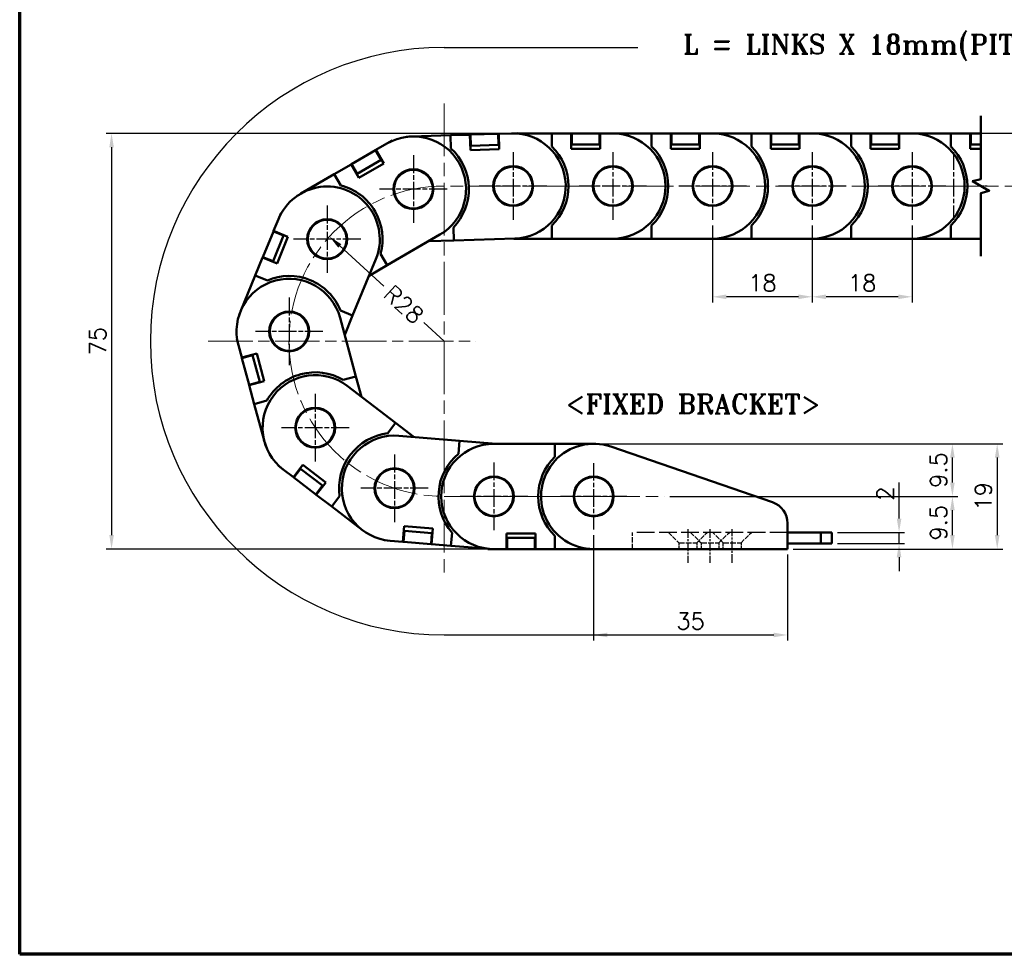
# Model space of a CAD drawing. Header units: millimetres. Extents: x 10 to 410, y 10 to 296.
# Tile 1 of 7: x 10 to 188, y 10 to 179. Entities that reach past the tile are written whole.
import ezdxf

# ---------------------------------------------------------------- set-up
doc = ezdxf.new("R2010")
doc.units = ezdxf.units.MM
doc.linetypes.add('CHAIN', pattern=[0.3543, 0.2362, -0.0295, 0.0591, -0.0295])
doc.linetypes.add('DASHED', pattern=[0.2068, 0.1655, -0.0413])
doc.layers.get('0').update_dxf_attribs({"lineweight": 25})
for name, color, linetype, lineweight in [('경계(ISO)', 7, 'Continuous', 70), ('기호(ISO)', 7, 'Continuous', 25), ('스케치 형상(ISO)', 7, 'Continuous', 25), ('외형선(ISO)', 7, 'Continuous', 50), ('절단선(ISO)', 1, 'Continuous', 50), ('중심 표식(ISO)', 1, 'CHAIN', 25), ('중심선(ISO)', 1, 'CHAIN', 25), ('치수(ISO)', 7, 'Continuous', 25)]:
    doc.layers.add(name, color=color, linetype=linetype, lineweight=lineweight)
doc.styles.add('주 문자 (ISO)', font='tahoma.ttf')
doc.styles.add('한신치수', font='RomanS.shx')
doc.dimstyles.new('한신체인', dxfattribs={"dimtxt": 3, "dimasz": 2.5, "dimexe": 1, "dimexo": 1, "dimgap": 1, "dimtad": 1, "dimrnd": 1e-08, "dimdsep": 46, "dimtxsty": '한신치수', "dimcen": 0.09, "dimdle": 10, "dimclrd": 3, "dimclre": 3, "dimclrt": 3, "dimazin": 2, "dimtfac": 1.1684, "dimtmove": 0, "dimatfit": 3, "dimfxl": 0, "dimtolj": 1, "dimlwd": -1, "dimlwe": -1, "dimarcsym": 0})

# ---------------------------------------------------------------- blocks, each defined once
blk = doc.blocks.new('경계 도면틀')
at = {"layer": '경계(ISO)'}
for p, q in [((10, 10), (10, 287)), ((410, 10), (10, 10))]:
    blk.add_line(p, q, dxfattribs=at)
blk = doc.blocks.new('*D16')
at = {"layer": 'Defpoints', "color": 0, "transparency": 16777216}
for p in [(113.58, 86.63), (148.58, 83.13), (148.58, 67.62)]:
    blk.add_point(p, dxfattribs=at)
at = {"layer": '치수(ISO)', "color": 3, "transparency": 16777216}
for p, q in [((113.58, 85.63), (113.58, 66.62)), ((148.58, 82.13), (148.58, 66.62)), ((116.08, 67.62), (146.08, 67.62))]:
    blk.add_line(p, q, dxfattribs=at)
for points in [[(116.08, 68.04), (116.08, 67.2), (113.58, 67.62)], [(146.08, 68.04), (146.08, 67.2), (148.58, 67.62)]]:
    blk.add_solid(points, dxfattribs=at)
at = {"layer": '치수(ISO)', "color": 3, "transparency": 16777216, "insert": (131.08, 70.12), "char_height": 3, "attachment_point": 5, "style": '한신치수'}
blk.add_mtext('\\A1;35', dxfattribs=at)
blk = doc.blocks.new('*D18')
at = {"layer": 'Defpoints', "color": 0, "transparency": 16777216}
for p in [(153.05, 142.53), (171.05, 142.53), (153.05, 128.64)]:
    blk.add_point(p, dxfattribs=at)
at = {"layer": '치수(ISO)', "color": 3, "transparency": 16777216}
for p, q in [((153.05, 141.53), (153.05, 127.64)), ((171.05, 141.53), (171.05, 127.64)), ((168.55, 128.64), (155.55, 128.64))]:
    blk.add_line(p, q, dxfattribs=at)
for points in [[(155.55, 129.06), (155.55, 128.22), (153.05, 128.64)], [(168.55, 129.06), (168.55, 128.22), (171.05, 128.64)]]:
    blk.add_solid(points, dxfattribs=at)
at = {"layer": '치수(ISO)', "color": 3, "transparency": 16777216, "insert": (162.05, 131.14), "char_height": 3, "attachment_point": 5, "style": '한신치수'}
blk.add_mtext('\\A1;18', dxfattribs=at)
blk = doc.blocks.new('*D19')
at = {"layer": 'Defpoints', "color": 0, "transparency": 16777216}
for p in [(135.05, 142.53), (153.05, 142.53), (135.05, 128.64)]:
    blk.add_point(p, dxfattribs=at)
at = {"layer": '치수(ISO)', "color": 3, "transparency": 16777216}
for p, q in [((135.05, 141.53), (135.05, 127.64)), ((153.05, 141.53), (153.05, 127.64)), ((150.55, 128.64), (137.55, 128.64))]:
    blk.add_line(p, q, dxfattribs=at)
for points in [[(137.55, 129.06), (137.55, 128.22), (135.05, 128.64)], [(150.55, 129.06), (150.55, 128.22), (153.05, 128.64)]]:
    blk.add_solid(points, dxfattribs=at)
at = {"layer": '치수(ISO)', "color": 3, "transparency": 16777216, "insert": (144.05, 131.14), "char_height": 3, "attachment_point": 5, "style": '한신치수'}
blk.add_mtext('\\A1;18', dxfattribs=at)
blk = doc.blocks.new('*D20')
at = {"layer": 'Defpoints', "color": 0, "transparency": 16777216}
for p in [(228.97, 158.13), (26.58, 83.13), (106.58, 83.13)]:
    blk.add_point(p, dxfattribs=at)
at = {"layer": '치수(ISO)', "color": 3, "transparency": 16777216}
for p, q in [((227.97, 158.13), (25.58, 158.13)), ((26.58, 155.63), (26.58, 85.63)), ((105.58, 83.13), (25.58, 83.13))]:
    blk.add_line(p, q, dxfattribs=at)
for points in [[(26.17, 155.63), (27, 155.63), (26.58, 158.13)], [(26.17, 85.63), (27, 85.63), (26.58, 83.13)]]:
    blk.add_solid(points, dxfattribs=at)
at = {"layer": '치수(ISO)', "color": 3, "transparency": 16777216, "insert": (24.08, 120.63), "char_height": 3, "attachment_point": 5, "rotation": 90, "style": '한신치수'}
blk.add_mtext('\\A1;75', dxfattribs=at)
blk = doc.blocks.new('*D21')
at = {"layer": 'Defpoints', "color": 0, "transparency": 16777216}
for p in [(65.91, 139.51), (86.58, 120.63)]:
    blk.add_point(p, dxfattribs=at)
at = {"layer": '치수(ISO)', "color": 3, "transparency": 16777216}
for p, q in [((67.76, 137.83), (75.74, 130.53)), ((86.58, 120.63), (82.91, 123.98))]:
    blk.add_line(p, q, dxfattribs=at)
blk.add_solid([(68.04, 138.13), (67.48, 137.52), (65.91, 139.51)], dxfattribs=at)
at = {"layer": '치수(ISO)', "color": 3, "transparency": 16777216, "insert": (79.33, 127.25), "char_height": 3, "attachment_point": 5, "rotation": 317.5847, "style": '한신치수'}
blk.add_mtext('\\A1;R28', dxfattribs=at)
blk = doc.blocks.new('*D22')
at = {"layer": 'Defpoints', "color": 0, "transparency": 16777216}
for p in [(156.58, 86.13), (156.58, 84.13), (168.71, 84.13)]:
    blk.add_point(p, dxfattribs=at)
at = {"layer": '치수(ISO)', "color": 3, "transparency": 16777216}
for p, q in [((168.71, 88.63), (168.71, 95.13)), ((157.58, 86.13), (169.71, 86.13)), ((168.71, 84.13), (168.71, 86.13)), ((157.58, 84.13), (169.71, 84.13)), ((168.71, 81.63), (168.71, 79.13))]:
    blk.add_line(p, q, dxfattribs=at)
for points in [[(168.29, 88.63), (169.13, 88.63), (168.71, 86.13)], [(168.29, 81.63), (169.13, 81.63), (168.71, 84.13)]]:
    blk.add_solid(points, dxfattribs=at)
at = {"layer": '치수(ISO)', "color": 3, "transparency": 16777216, "insert": (166.21, 93.13), "char_height": 3, "attachment_point": 5, "rotation": 90, "style": '한신치수'}
blk.add_mtext('\\A1;2', dxfattribs=at)
blk = doc.blocks.new('*D23')
at = {"layer": 'Defpoints', "color": 0, "transparency": 16777216}
for p in [(126.35, 92.63), (178.34, 92.63), (148.58, 83.13)]:
    blk.add_point(p, dxfattribs=at)
at = {"layer": '치수(ISO)', "color": 3, "transparency": 16777216}
for p, q in [((127.35, 92.63), (179.34, 92.63)), ((178.34, 85.63), (178.34, 90.13)), ((149.58, 83.13), (179.34, 83.13))]:
    blk.add_line(p, q, dxfattribs=at)
for points in [[(177.92, 90.13), (178.75, 90.13), (178.34, 92.63)], [(177.92, 85.63), (178.75, 85.63), (178.34, 83.13)]]:
    blk.add_solid(points, dxfattribs=at)
at = {"layer": '치수(ISO)', "color": 3, "transparency": 16777216, "insert": (175.84, 87.88), "char_height": 3, "attachment_point": 5, "rotation": 90, "style": '한신치수'}
blk.add_mtext('\\A1;9.5', dxfattribs=at)
blk = doc.blocks.new('*D24')
at = {"layer": 'Defpoints', "color": 0, "transparency": 16777216}
for p in [(113.58, 102.13), (178.34, 102.13), (126.35, 92.63)]:
    blk.add_point(p, dxfattribs=at)
at = {"layer": '치수(ISO)', "color": 3, "transparency": 16777216}
for p, q in [((114.58, 102.13), (179.34, 102.13)), ((178.34, 95.13), (178.34, 99.63)), ((127.35, 92.63), (179.34, 92.63))]:
    blk.add_line(p, q, dxfattribs=at)
for points in [[(177.92, 99.63), (178.75, 99.63), (178.34, 102.13)], [(177.92, 95.13), (178.75, 95.13), (178.34, 92.63)]]:
    blk.add_solid(points, dxfattribs=at)
at = {"layer": '치수(ISO)', "color": 3, "transparency": 16777216, "insert": (175.84, 97.38), "char_height": 3, "attachment_point": 5, "rotation": 90, "style": '한신치수'}
blk.add_mtext('\\A1;9.5', dxfattribs=at)
blk = doc.blocks.new('*D25')
at = {"layer": 'Defpoints', "color": 0, "transparency": 16777216}
for p in [(113.58, 102.13), (148.58, 83.13), (186.42, 83.13)]:
    blk.add_point(p, dxfattribs=at)
at = {"layer": '치수(ISO)', "color": 3, "transparency": 16777216}
for p, q in [((114.58, 102.13), (187.42, 102.13)), ((186.42, 99.63), (186.42, 85.63)), ((149.58, 83.13), (187.42, 83.13))]:
    blk.add_line(p, q, dxfattribs=at)
for points in [[(186.01, 99.63), (186.84, 99.63), (186.42, 102.13)], [(186.01, 85.63), (186.84, 85.63), (186.42, 83.13)]]:
    blk.add_solid(points, dxfattribs=at)
at = {"layer": '치수(ISO)', "color": 3, "transparency": 16777216, "insert": (183.92, 92.63), "char_height": 3, "attachment_point": 5, "rotation": 90, "style": '한신치수'}
blk.add_mtext('\\A1;19', dxfattribs=at)
blk = doc.blocks.new('FIX BRACKET')
at = {"layer": '기호(ISO)', "color": 2, "insert": (-25.49, 1.86), "char_height": 3.5, "attachment_point": 1, "style": '주 문자 (ISO)'}
blk.add_mtext('\\fRomanT|b0|i0;\\H3.5000;<FIXED BRACKET>', dxfattribs=at)

msp = doc.modelspace()

# ---------------------------------------------------------------- linework, layer by layer
at = {"layer": '스케치 형상(ISO)', "color": 3}
for p, q in [((86.583, 173.626), (121.583, 173.626)), ((86.583, 67.626), (119.181, 67.626))]:
    msp.add_line(p, q, dxfattribs=at)
at = {"layer": '스케치 형상(ISO)', "color": 1, "linetype": 'CHAIN', "lineweight": 18, "ltscale": 40.363174}
msp.add_line((86.583, 163.528), (86.583, 77.724), dxfattribs=at)
at = {"layer": '스케치 형상(ISO)', "color": 1, "linetype": 'CHAIN', "lineweight": 18, "ltscale": 38.952354}
msp.add_line((265.994, 148.626), (86.583, 148.626), dxfattribs=at)
at = {"layer": '스케치 형상(ISO)', "color": 1, "linetype": 'CHAIN', "lineweight": 18, "ltscale": 34.071747}
msp.add_line((44.015, 120.626), (92.302, 120.626), dxfattribs=at)
at = {"layer": '스케치 형상(ISO)', "color": 1, "linetype": 'CHAIN', "lineweight": 18, "ltscale": 37.408966}
msp.add_line((86.583, 92.626), (126.345, 92.626), dxfattribs=at)
at = {"layer": '스케치 형상(ISO)', "color": 2, "linetype": 'DASHED', "lineweight": 25, "ltscale": 5.711227}
msp.add_line((120.584, 83.126), (120.584, 86.126), dxfattribs=at)
at = {"layer": '스케치 형상(ISO)', "color": 2, "linetype": 'DASHED', "lineweight": 25, "ltscale": 19.34236}
msp.add_line((148.584, 86.126), (120.584, 86.126), dxfattribs=at)
at = {"layer": '스케치 형상(ISO)', "color": 2, "linetype": 'DASHED', "lineweight": 25, "ltscale": 5.115356}
for p, q in [((127.084, 86.126), (128.984, 84.226)), ((131.084, 86.126), (132.984, 84.226)), ((132.184, 84.226), (134.084, 86.126)), ((136.984, 84.226), (135.084, 86.126)), ((136.184, 84.226), (138.084, 86.126)), ((140.184, 84.226), (142.084, 86.126))]:
    msp.add_line(p, q, dxfattribs=at)
at = {"layer": '스케치 형상(ISO)', "color": 2, "linetype": 'DASHED', "lineweight": 25, "ltscale": 6.091982}
for p, q in [((128.984, 84.226), (132.184, 84.226)), ((132.984, 84.226), (136.184, 84.226)), ((136.984, 84.226), (140.184, 84.226))]:
    msp.add_line(p, q, dxfattribs=at)
at = {"layer": '스케치 형상(ISO)', "color": 2, "linetype": 'DASHED', "lineweight": 25, "ltscale": 2.094053}
for p, q in [((128.984, 84.226), (128.984, 83.126)), ((132.184, 84.226), (132.184, 83.126)), ((132.984, 84.226), (132.984, 83.126)), ((136.184, 84.226), (136.184, 83.126)), ((136.984, 83.126), (136.984, 84.226)), ((140.184, 84.226), (140.184, 83.126))]:
    msp.add_line(p, q, dxfattribs=at)
at = {"layer": '스케치 형상(ISO)', "color": 3}
msp.add_arc((86.583, 120.626), 53, 90, 270, dxfattribs=at)
at = {"layer": '스케치 형상(ISO)', "color": 1, "linetype": 'CHAIN', "lineweight": 18, "ltscale": 41.379524}
msp.add_arc((86.583, 120.626), 28, 90, 270, dxfattribs=at)
at = {"layer": '외형선(ISO)'}
for p, q in [((76.287, 156.291), (77.239, 156.843)), ((77.239, 156.843), (77.271, 156.788)), ((79.768, 157.487), (79.768, 157.487)), ((80.766, 157.571), (87.763, 157.785)), ((87.763, 157.785), (91.261, 157.892)), ((87.763, 157.785), (87.835, 155.427)), ((91.261, 157.892), (91.361, 157.895)), ((91.347, 155.093), (91.261, 157.892)), ((96.359, 158.048), (91.361, 157.895)), ((91.422, 155.896), (91.361, 157.895)), ((96.359, 158.048), (96.459, 158.051)), ((96.359, 158.048), (96.42, 156.049)), ((96.459, 158.051), (98.758, 158.121)), ((96.459, 158.051), (96.544, 155.252)), ((98.776, 158.122), (99.857, 158.155)), ((99.048, 158.126), (106.048, 158.126)), ((99.857, 158.155), (99.858, 158.126)), ((106.048, 158.126), (109.548, 158.126)), ((106.048, 158.126), (106.048, 155.767)), ((109.548, 158.126), (109.648, 158.126)), ((109.548, 155.326), (109.548, 158.126)), ((109.648, 156.126), (109.648, 158.126)), ((114.648, 158.126), (109.648, 158.126)), ((114.648, 158.126), (114.648, 156.126)), ((114.648, 158.126), (114.748, 158.126)), ((114.748, 158.126), (114.748, 155.326)), ((114.748, 158.126), (117.048, 158.126)), ((117.048, 158.126), (124.048, 158.126)), ((124.048, 158.126), (127.548, 158.126)), ((124.048, 158.126), (124.048, 155.767)), ((127.548, 158.126), (127.648, 158.126)), ((127.548, 155.326), (127.548, 158.126)), ((127.648, 156.126), (127.648, 158.126)), ((132.648, 158.126), (127.648, 158.126)), ((132.648, 158.126), (132.648, 156.126)), ((132.648, 158.126), (132.748, 158.126)), ((132.748, 158.126), (132.748, 155.326)), ((132.748, 158.126), (135.048, 158.126)), ((135.048, 158.126), (142.048, 158.126)), ((142.048, 158.126), (145.548, 158.126)), ((142.048, 158.126), (142.048, 155.767)), ((145.548, 158.126), (145.648, 158.126)), ((145.548, 155.326), (145.548, 158.126)), ((150.648, 158.126), (145.648, 158.126)), ((145.648, 156.126), (145.648, 158.126)), ((150.648, 158.126), (150.648, 156.126)), ((150.648, 158.126), (150.748, 158.126)), ((150.748, 158.126), (150.748, 155.326)), ((150.748, 158.126), (153.048, 158.126)), ((153.048, 158.126), (160.048, 158.126)), ((160.048, 158.126), (163.548, 158.126)), ((160.048, 158.126), (160.048, 155.767)), ((163.548, 158.126), (163.648, 158.126)), ((163.548, 155.326), (163.548, 158.126)), ((168.648, 158.126), (163.648, 158.126)), ((163.648, 156.126), (163.648, 158.126)), ((168.648, 158.126), (168.648, 156.126)), ((168.648, 158.126), (168.748, 158.126)), ((168.748, 158.126), (168.748, 155.326)), ((168.748, 158.126), (171.048, 158.126)), ((171.048, 158.126), (178.048, 158.126)), ((178.048, 158.126), (181.548, 158.126)), ((178.048, 158.126), (178.048, 155.767)), ((181.548, 158.126), (181.648, 158.126)), ((181.548, 155.326), (181.548, 158.126)), ((183.482, 158.126), (181.648, 158.126)), ((181.648, 156.126), (181.648, 158.126)), ((74.212, 155.086), (69.888, 152.576)), ((74.212, 155.086), (74.298, 155.136)), ((74.212, 155.086), (75.216, 153.356)), ((74.298, 155.136), (76.287, 156.291)), ((74.298, 155.136), (75.704, 152.715)), ((91.322, 155.893), (91.422, 155.896)), ((96.544, 155.252), (91.347, 155.093)), ((91.422, 155.896), (96.42, 156.049)), ((96.42, 156.049), (96.52, 156.052)), ((109.548, 156.126), (109.648, 156.126)), ((114.748, 155.326), (109.548, 155.326)), ((109.648, 156.126), (114.648, 156.126)), ((114.648, 156.126), (114.748, 156.126)), ((127.548, 156.126), (127.648, 156.126)), ((132.748, 155.326), (127.548, 155.326)), ((127.648, 156.126), (132.648, 156.126)), ((132.648, 156.126), (132.748, 156.126)), ((145.548, 156.126), (145.648, 156.126)), ((150.748, 155.326), (145.548, 155.326)), ((145.648, 156.126), (150.648, 156.126)), ((150.648, 156.126), (150.748, 156.126)), ((163.548, 156.126), (163.648, 156.126)), ((168.748, 155.326), (163.548, 155.326)), ((163.648, 156.126), (168.648, 156.126)), ((168.648, 156.126), (168.748, 156.126)), ((181.548, 156.126), (181.648, 156.126)), ((183.482, 155.326), (181.548, 155.326)), ((181.648, 156.126), (183.482, 156.126)), ((70.892, 150.846), (75.216, 153.356)), ((75.216, 153.356), (75.302, 153.406)), ((66.774, 150.769), (69.801, 152.526)), ((69.801, 152.526), (69.888, 152.576)), ((71.207, 150.104), (69.801, 152.526)), ((70.892, 150.846), (69.888, 152.576)), ((75.704, 152.715), (71.207, 150.104)), ((60.72, 147.254), (66.774, 150.769)), ((66.774, 150.769), (67.958, 148.729)), ((70.805, 150.796), (70.892, 150.846)), ((77.885, 149.779), (77.929, 149.755)), ((95.931, 150.426), (95.974, 150.401)), ((113.93, 150.426), (113.974, 150.401)), ((131.93, 150.426), (131.974, 150.401)), ((149.93, 150.426), (149.974, 150.401)), ((167.93, 150.426), (167.974, 150.401)), ((59.882, 146.707), (59.882, 146.706)), ((79.945, 144.704), (79.929, 144.656)), ((97.834, 145.29), (97.817, 145.243)), ((115.834, 145.29), (115.817, 145.243)), ((133.834, 145.29), (133.817, 145.243)), ((151.834, 145.29), (151.817, 145.243)), ((169.834, 145.29), (169.817, 145.243)), ((55.829, 140.527), (56.705, 142.653)), ((56.705, 142.653), (57.123, 143.671)), ((57.123, 143.671), (57.182, 143.646)), ((55.791, 140.434), (53.888, 135.81)), ((55.791, 140.434), (55.829, 140.527)), ((55.791, 140.434), (57.641, 139.673)), ((55.829, 140.527), (58.419, 139.461)), ((88.272, 141.151), (88.344, 138.794)), ((106.048, 141.484), (106.048, 139.126)), ((124.048, 141.484), (124.048, 139.126)), ((142.048, 141.484), (142.048, 139.126)), ((160.048, 141.484), (160.048, 139.126)), ((178.048, 141.484), (178.048, 139.126)), ((55.738, 135.049), (57.641, 139.673)), ((58.419, 139.461), (56.44, 134.652)), ((57.641, 139.673), (57.679, 139.765)), ((61.89, 139.03), (61.939, 139.03)), ((85.826, 139.859), (76.313, 134.336)), ((88.344, 138.794), (83.749, 138.653)), ((99.339, 139.13), (88.344, 138.794)), ((106.048, 139.126), (99.194, 139.126)), ((117.048, 139.126), (106.048, 139.126)), ((124.048, 139.126), (117.048, 139.126)), ((135.048, 139.126), (124.048, 139.126)), ((142.048, 139.126), (135.048, 139.126)), ((153.048, 139.126), (142.048, 139.126)), ((160.048, 139.126), (153.048, 139.126)), ((171.048, 139.126), (160.048, 139.126)), ((178.048, 139.126), (171.048, 139.126)), ((183.482, 139.126), (178.048, 139.126)), ((52.518, 132.481), (53.85, 135.718)), ((53.85, 135.718), (53.888, 135.81)), ((56.44, 134.652), (53.85, 135.718)), ((55.738, 135.049), (53.888, 135.81)), ((66.114, 135.544), (66.123, 135.494)), ((74.275, 135.422), (70.088, 125.25)), ((75.129, 136.376), (76.313, 134.336)), ((55.7, 134.957), (55.738, 135.049)), ((76.313, 134.336), (73.048, 132.441)), ((49.854, 126.008), (52.518, 132.481)), ((52.518, 132.481), (54.699, 131.584)), ((49.522, 125.063), (49.523, 125.063)), ((67.81, 124.872), (70.682, 114.254)), ((67.907, 126.148), (70.088, 125.25)), ((70.088, 125.25), (68.652, 121.76)), ((49.182, 120.974), (49.244, 120.991)), ((49.469, 119.913), (49.182, 120.974)), ((50.069, 117.692), (49.469, 119.913)), ((55.788, 120.195), (55.828, 120.225)), ((61.262, 120), (61.299, 119.966)), ((50.069, 117.692), (52.772, 118.423)), ((50.095, 117.596), (50.069, 117.692)), ((50.095, 117.596), (52.026, 118.118)), ((50.095, 117.596), (51.401, 112.769)), ((52.026, 118.118), (52, 118.214)), ((53.331, 113.291), (52.026, 118.118)), ((52.772, 118.423), (54.13, 113.404)), ((68.405, 113.638), (70.682, 114.254)), ((70.682, 114.254), (71.667, 110.61)), ((53.331, 113.291), (51.401, 112.769)), ((51.427, 112.673), (51.401, 112.769)), ((54.13, 113.404), (51.427, 112.673)), ((52.34, 109.294), (51.427, 112.673)), ((53.357, 113.195), (53.331, 113.291)), ((69.105, 112.567), (77.847, 105.89)), ((52.34, 109.294), (54.617, 109.91)), ((54.168, 102.537), (52.34, 109.294)), ((76.415, 104.015), (77.847, 105.89)), ((77.847, 105.89), (81.195, 103.333)), ((66.876, 104.715), (66.926, 104.711)), ((78.417, 103.56), (89.381, 102.664)), ((54.48, 101.585), (54.48, 101.585)), ((62.415, 101.537), (62.427, 101.585)), ((89.189, 100.313), (89.381, 102.664)), ((89.381, 102.664), (95.971, 102.126)), ((95.584, 102.126), (106.584, 102.126)), ((106.584, 99.767), (106.584, 102.126)), ((106.584, 102.126), (113.584, 102.126)), ((116.676, 101.608), (145.886, 91.554)), ((56.698, 98.135), (56.737, 98.185)), ((57.572, 97.467), (56.698, 98.135)), ((59.4, 96.071), (61.1, 98.296)), ((61.1, 98.296), (65.232, 95.14)), ((59.4, 96.071), (57.572, 97.467)), ((59.48, 96.01), (59.4, 96.071)), ((59.48, 96.01), (60.694, 97.6)), ((59.48, 96.01), (63.453, 92.975)), ((60.694, 97.6), (60.614, 97.66)), ((64.667, 94.565), (60.694, 97.6)), ((80.633, 96.005), (80.676, 96.032)), ((114.798, 95.962), (114.815, 96.009)), ((64.667, 94.565), (63.453, 92.975)), ((65.232, 95.14), (63.533, 92.915)), ((64.747, 94.504), (64.667, 94.565)), ((97.066, 95.852), (97.086, 95.897)), ((63.533, 92.915), (63.453, 92.975)), ((66.314, 90.79), (63.533, 92.915)), ((66.314, 90.79), (67.746, 92.665)), ((71.877, 86.541), (66.314, 90.79)), ((79.029, 90.768), (79.009, 90.814)), ((116.702, 90.826), (116.658, 90.851)), ((98.545, 90.578), (98.503, 90.606)), ((79.162, 84.436), (79.39, 87.226)), ((79.39, 87.226), (84.573, 86.803)), ((148.584, 87.772), (148.584, 83.126)), ((72.704, 85.976), (72.704, 85.976)), ((79.262, 84.427), (79.425, 86.421)), ((79.425, 86.421), (79.325, 86.429)), ((84.408, 86.014), (79.425, 86.421)), ((84.408, 86.014), (84.245, 84.02)), ((84.573, 86.803), (84.345, 84.012)), ((84.508, 86.006), (84.408, 86.014)), ((87.834, 83.727), (88.026, 86.078)), ((97.884, 83.126), (97.884, 85.926)), ((97.884, 85.926), (103.084, 85.926)), ((103.084, 85.926), (103.084, 83.126)), ((106.584, 83.126), (106.584, 85.484)), ((148.584, 86.126), (154.584, 86.126)), ((154.584, 86.126), (154.584, 84.126)), ((154.584, 86.126), (156.584, 86.126)), ((156.584, 86.126), (156.584, 84.126)), ((75.774, 84.712), (75.779, 84.776)), ((76.87, 84.623), (75.774, 84.712)), ((79.162, 84.436), (76.87, 84.623)), ((79.262, 84.427), (79.162, 84.436)), ((79.262, 84.427), (84.245, 84.02)), ((84.345, 84.012), (84.245, 84.02)), ((87.834, 83.727), (84.345, 84.012)), ((94.81, 83.157), (87.834, 83.727)), ((97.984, 85.126), (97.884, 85.126)), ((97.984, 83.126), (97.984, 85.126)), ((102.984, 85.126), (97.984, 85.126)), ((102.984, 85.126), (102.984, 83.126)), ((103.084, 85.126), (102.984, 85.126)), ((148.584, 84.126), (154.584, 84.126)), ((154.584, 84.126), (156.584, 84.126)), ((94.484, 83.126), (94.484, 83.184)), ((95.584, 83.126), (94.484, 83.126)), ((97.884, 83.126), (95.584, 83.126)), ((97.984, 83.126), (97.884, 83.126)), ((97.984, 83.126), (102.984, 83.126)), ((103.084, 83.126), (102.984, 83.126)), ((106.584, 83.126), (103.084, 83.126)), ((113.584, 83.126), (106.584, 83.126)), ((148.584, 83.126), (113.584, 83.126))]:
    msp.add_line(p, q, dxfattribs=at)
for centre, radius in [((81.057, 148.075), 3.6), ((81.057, 148.075), 3.5), ((99.048, 148.626), 3.6), ((99.048, 148.626), 3.5), ((117.048, 148.626), 3.6), ((117.048, 148.626), 3.5), ((135.048, 148.626), 3.6), ((135.048, 148.626), 3.5), ((153.048, 148.626), 3.6), ((153.048, 148.626), 3.5), ((171.048, 148.626), 3.6), ((171.048, 148.626), 3.5), ((65.49, 139.038), 3.6), ((65.489, 139.038), 3.5), ((58.64, 122.392), 3.6), ((58.639, 122.393), 3.5), ((63.339, 105.017), 3.6), ((63.338, 105.017), 3.5), ((77.644, 94.091), 3.6), ((77.644, 94.091), 3.5), ((95.584, 92.626), 3.6), ((95.584, 92.626), 3.5), ((113.584, 92.626), 3.6), ((113.584, 92.626), 3.5)]:
    msp.add_circle(centre, radius, dxfattribs=at)
for centre, radius, start, end in [((81.057, 148.075), 9.5, 300.13438, 120.13438), ((81.057, 148.075), 9.5, 91.75296, 97.79528), ((99.048, 148.626), 9.5, 90, 91.8628), ((99.048, 148.626), 9.5, 271.75296, 91.75296), ((117.048, 148.626), 9.5, 270, 90), ((135.048, 148.626), 9.5, 270, 90), ((153.048, 148.626), 9.5, 270, 90), ((171.048, 148.626), 9.5, 270, 90), ((81.057, 148.075), 10, 316.17996, 47.32595), ((99.048, 148.626), 10, 314.427, 45.573), ((117.048, 148.626), 10, 314.427, 45.573), ((135.048, 148.626), 10, 314.427, 45.573), ((153.048, 148.626), 10, 314.427, 45.573), ((171.048, 148.626), 10, 314.427, 45.573), ((81.057, 148.075), 3.55, 151.75296, 251.75296), ((99.048, 148.626), 3.55, 150, 250), ((117.048, 148.626), 3.55, 150, 250), ((135.048, 148.626), 3.55, 150, 250), ((153.048, 148.626), 3.55, 150, 250), ((171.048, 148.626), 3.55, 150, 250), ((65.49, 139.038), 9.5, 337.63042, 157.63042), ((65.489, 139.038), 10, 344.56139, 75.70738), ((65.489, 139.038), 9.5, 120.13438, 126.17671), ((65.489, 139.038), 3.55, 180.13438, 280.13438), ((58.64, 122.392), 9.5, 15.13174, 195.13174), ((58.639, 122.393), 10, 22.05743, 113.20342), ((58.639, 122.393), 9.5, 157.63042, 163.67275), ((58.639, 122.393), 3.55, 217.63042, 317.63042), ((63.339, 105.017), 9.5, 52.6286, 232.6286), ((63.338, 105.017), 10, 59.55875, 150.70474), ((63.338, 105.017), 3.55, 255.13174, 355.13174), ((77.644, 94.091), 10, 97.05561, 188.2016), ((77.644, 94.091), 9.5, 85.32955, 265.32955), ((63.338, 105.017), 9.5, 195.13174, 201.17407), ((95.584, 92.626), 9.5, 90, 270), ((113.584, 92.626), 9.5, 71.00653, 270), ((95.584, 92.626), 10, 129.75656, 220.90255), ((113.584, 92.626), 10, 134.427, 225.573), ((77.644, 94.091), 3.55, 292.6286, 32.6286), ((113.584, 92.626), 3.55, 330, 70), ((95.584, 92.626), 3.55, 325.32955, 65.32955), ((144.584, 87.772), 4, 0, 71.00653), ((77.644, 94.091), 9.5, 232.6286, 238.67093)]:
    msp.add_arc(centre, radius, start, end, dxfattribs=at)
at = {"layer": '절단선(ISO)', "flags": 128}
msp.add_lwpolyline([(183.482, 135.951), (183.482, 147.358), (184.982, 147.76), (181.982, 149.492), (183.482, 149.894), (183.482, 161.301)], dxfattribs=at)
at = {"layer": '중심 표식(ISO)', "linetype": 'CHAIN', "ltscale": 13.55663}
for p, q in [((99.048, 154.726), (99.048, 142.526)), ((117.048, 154.726), (117.048, 142.526)), ((135.048, 154.726), (135.048, 142.526)), ((153.048, 154.726), (153.048, 142.526)), ((171.048, 154.726), (171.048, 142.526)), ((178.51, 154.726), (178.51, 142.526)), ((81.057, 154.175), (81.057, 141.975)), ((87.157, 148.075), (74.957, 148.075)), ((105.148, 148.626), (92.948, 148.626)), ((123.148, 148.626), (110.948, 148.626)), ((141.148, 148.626), (128.948, 148.626)), ((159.148, 148.626), (146.948, 148.626)), ((177.148, 148.626), (164.948, 148.626)), ((65.49, 145.138), (65.49, 132.938)), ((71.59, 139.038), (59.39, 139.038)), ((58.64, 128.492), (58.64, 116.292)), ((64.74, 122.392), (52.54, 122.392)), ((63.339, 111.117), (63.339, 98.917)), ((69.439, 105.017), (57.239, 105.017)), ((77.644, 100.191), (77.644, 87.991)), ((95.584, 98.726), (95.584, 86.526)), ((83.744, 94.091), (71.544, 94.091)), ((101.684, 92.626), (89.484, 92.626))]:
    msp.add_line(p, q, dxfattribs=at)
at = {"layer": '중심 표식(ISO)', "linetype": 'CHAIN', "ltscale": 13.334389}
for p, q in [((99.048, 154.626), (99.048, 142.626)), ((81.057, 154.075), (81.057, 142.075)), ((87.057, 148.075), (75.057, 148.075)), ((105.048, 148.626), (93.048, 148.626)), ((65.489, 145.038), (65.489, 133.038)), ((71.489, 139.038), (59.489, 139.038)), ((58.639, 128.393), (58.639, 116.393)), ((64.639, 122.393), (52.639, 122.393)), ((63.338, 111.017), (63.338, 99.017)), ((69.338, 105.017), (57.338, 105.017)), ((77.644, 100.091), (77.644, 88.091)), ((113.584, 98.626), (113.584, 86.626)), ((83.644, 94.091), (71.644, 94.091)), ((119.584, 92.626), (107.584, 92.626))]:
    msp.add_line(p, q, dxfattribs=at)
at = {"layer": '중심 표식(ISO)', "linetype": 'CHAIN', "ltscale": 1.84655}
msp.add_line((184.61, 148.626), (182.948, 148.626), dxfattribs=at)
at = {"layer": '중심선(ISO)', "linetype": 'CHAIN', "ltscale": 6.778265}
for p, q in [((130.584, 86.726), (130.584, 80.626)), ((134.584, 86.726), (134.584, 80.626)), ((138.584, 80.626), (138.584, 86.726))]:
    msp.add_line(p, q, dxfattribs=at)

# ---------------------------------------------------------------- block references
for name, p in [('경계 도면틀', (0, 0)), ('FIX BRACKET', (133.986, 109.229))]:
    msp.add_blockref(name, p)

# ---------------------------------------------------------------- texts
at = {"layer": '기호(ISO)', "color": 2, "insert": (164.083, 173.626), "char_height": 3.5, "attachment_point": 5, "style": '주 문자 (ISO)'}
msp.add_mtext('\\fRomanT|b0|i0;\\H3.5000;L = LINKS X 18mm(PITCH)', dxfattribs=at)

# ---------------------------------------------------------------- dimensions: what is measured, and where the dimension line sits
at = {"layer": '치수(ISO)', "color": 3}
dim = msp.add_linear_dim(base=(26.584, 83.126), p1=(228.972, 158.126), p2=(106.584, 83.126), angle=90, text='75', dimstyle='한신체인', override={"dimdec": 2, "dimtp": 0, "dimtm": 0, "dimtdec": 2, "dimtofl": 0, "dimatfit": 1}, dxfattribs=at)
dim.commit()
dim.dimension.update_dxf_attribs({"geometry": '*D20', "text_midpoint": (26.584, 120.626), "dimtype": 160})
for base, p1, p2, angle, override, picture, middle in [((135.048, 128.641), (153.048, 142.526), (135.048, 142.526), 180, {"dimdec": 2, "dimtp": 0, "dimtm": 0, "dimtdec": 2, "dimtofl": 0, "dimatfit": 1}, '*D19', (144.048, 128.641)), ((153.048, 128.641), (171.048, 142.526), (153.048, 142.526), 180, {"dimdec": 2, "dimtp": 0, "dimtm": 0, "dimtdec": 2, "dimtofl": 0, "dimatfit": 1}, '*D18', (162.048, 128.641)), ((178.336, 102.126), (126.345, 92.626), (113.584, 102.126), 270, {"dimdec": 2, "dimtp": 0, "dimtm": 0, "dimtdec": 2, "dimtofl": 0, "dimatfit": 1}, '*D24', (178.336, 97.376)), ((186.425, 83.126), (113.584, 102.126), (148.584, 83.126), 90, {"dimdec": 2, "dimtp": 0, "dimtm": 0, "dimtdec": 2, "dimtofl": 0, "dimatfit": 1}, '*D25', (186.425, 92.626)), ((168.71, 84.126), (156.584, 86.126), (156.584, 84.126), 90, {"dimdec": 2, "dimtp": 0, "dimtm": 0, "dimtdec": 2, "dimtofl": 1, "dimatfit": 1}, '*D22', (168.71, 93.126)), ((178.336, 92.626), (148.584, 83.126), (126.345, 92.626), 90, {"dimdec": 2, "dimtp": 0, "dimtm": 0, "dimtdec": 2, "dimtofl": 0, "dimatfit": 1}, '*D23', (178.336, 87.876)), ((148.584, 67.619), (113.584, 86.626), (148.584, 83.126), 180, {"dimdec": 2, "dimtp": 0, "dimtm": 0, "dimtdec": 2, "dimtofl": 0, "dimatfit": 1}, '*D16', (131.084, 67.619))]:
    dim = msp.add_linear_dim(base=base, p1=p1, p2=p2, angle=angle, dimstyle='한신체인', override=override, dxfattribs=at)
    dim.commit()
    dim.dimension.update_dxf_attribs({"geometry": picture, "text_midpoint": middle, "dimtype": 160})
dim = msp.add_radius_dim(center=(86.583, 120.626), mpoint=(65.912, 139.512), dimstyle='한신체인', override={"dimdec": 2, "dimcen": 0, "dimdle": 0, "dimtp": 0, "dimtm": 0, "dimtdec": 2, "dimtofl": 0, "dimtmove": 2}, dxfattribs=at)
dim.commit()
dim.dimension.update_dxf_attribs({"geometry": '*D21', "text_midpoint": (79.328, 127.254), "dimtype": 164})

doc.saveas('drawing.dxf')
